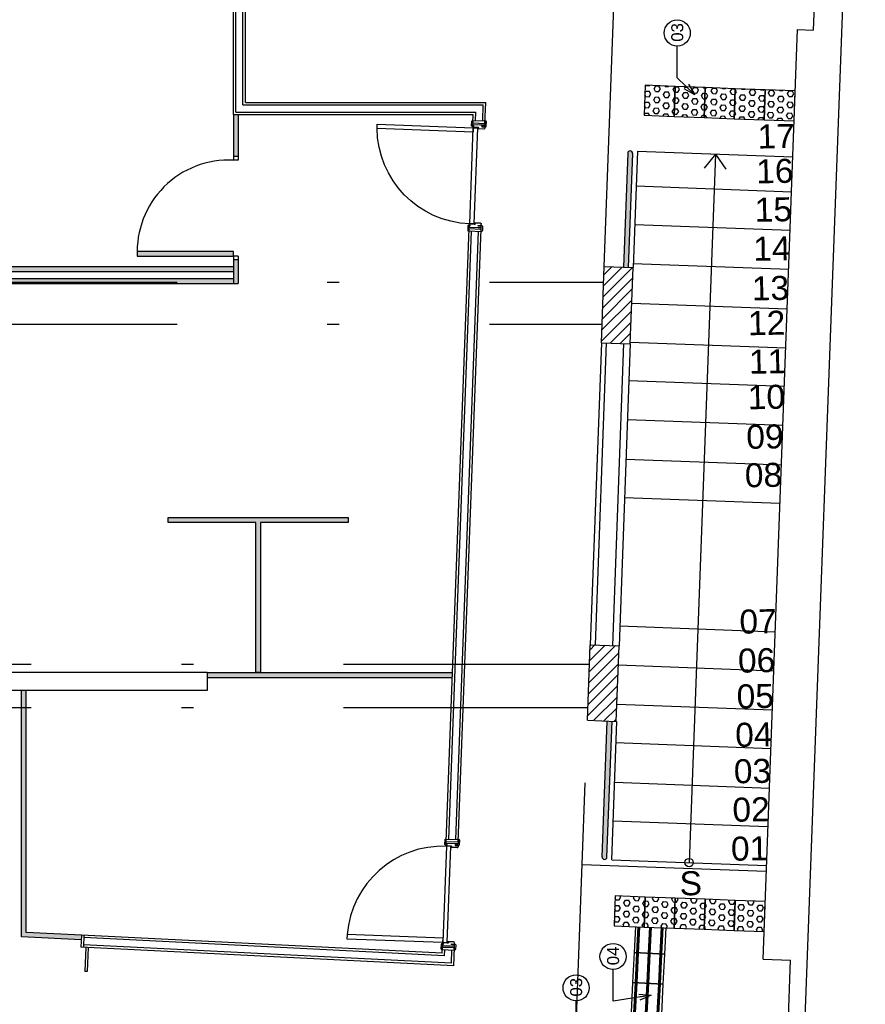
# Model space of a CAD drawing. Header units: inches. Extents: x 276 to 434, y 139 to 224.
# Tile 30 of 48: x 390.42 to 397.46, y 150.74 to 158.94. Entities that reach past the tile are written whole.
import ezdxf

# ---------------------------------------------------------------- set-up
doc = ezdxf.new("R2010")
doc.units = ezdxf.units.IN
doc.header["$MEASUREMENT"] = 0
doc.linetypes.add('DASHDOT2', pattern=[0.5, 0.25, -0.125, 0, -0.125])
doc.linetypes.add('DASHED2', pattern=[0.375, 0.25, -0.125])
for name, color, linetype in [('TJ-ACESSIBILIDADE', 1, 'Continuous'), ('TJ-CONSTRUIR', 12, 'Continuous'), ('TJ-DIVISORIA', 96, 'Continuous'), ('TJ-DIVISORIA BAIXA', 202, 'Continuous'), ('TJ-DRYWALL', 132, 'Continuous'), ('TJ-ESQUADRIA2', 2, 'Continuous'), ('TJ-ESQUADRIAS', 2, 'Continuous'), ('TJ-GUARDA CORPO', 2, 'Continuous'), ('TJ-PAREDE', 5, 'Continuous'), ('TJ-PAREDECORTE', 5, 'Continuous'), ('TJ-PILARES', 6, 'Continuous'), ('TJ-PISO', 1, 'Continuous'), ('TJ-PISO TATIL INT.', 1, 'Continuous'), ('TJ-PROJECAO-VIGA', 9, 'DASHDOT2'), ('TJ-TEXTO01', 1, 'Continuous'), ('TJ-TEXTO01 1PARA100', 1, 'Continuous'), ('TJ-VIDRO', 140, 'Continuous')]:
    doc.layers.add(name, color=color, linetype=linetype)
doc.styles.add('Arial Narrow', font='txt', dxfattribs={"height": 0.25})
doc.styles.add('AVANT', font='txt')
doc.styles.get("Standard").update_dxf_attribs({"font": 'arial.ttf'})
doc.dimstyles.new('1_25', dxfattribs={"dimscale": 0, "dimtxt": 0.05, "dimasz": 0.025, "dimexe": 0.1, "dimexo": 0.15, "dimgap": 0.025, "dimtad": 1, "dimlfac": 0.5, "dimzin": 4, "dimdsep": 46, "dimtxsty": 'AVANT', "dimblk": 'OBLIQUE', "dimcen": 0.09, "dimse1": 1, "dimse2": 1, "dimclrd": 256, "dimclre": 256, "dimclrt": 256, "dimaunit": 1, "dimadec": 0, "dimazin": 0, "dimtfac": 1, "dimtmove": 2, "dimatfit": 3, "dimldrblk": 'OPEN30', "dimfxl": 1, "dimtolj": 1, "dimtzin": 0, "dimlwd": -1, "dimarcsym": 0})

# ---------------------------------------------------------------- blocks, each defined once
blk = doc.blocks.new('PORTA 80 GRADE 10')
at = {"layer": 'TJ-ESQUADRIAS', "linetype": 'Continuous', "ltscale": 30}
h = blk.add_hatch(dxfattribs=at)
h.set_pattern_fill('ANSI32', color=252, scale=0.002, style=0)
h.set_pattern_definition([(45.00000000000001, (-24.98779596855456, 74.9285567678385), (-0.0005303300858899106, 0.0005303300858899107), []), (45.00000000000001, (-24.98744241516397, 74.9285567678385), (-0.0005303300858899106, 0.0005303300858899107), [])])
h.paths.add_polyline_path([(-0.8394055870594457, -0.05630375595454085), (-0.8394055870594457, -0.05413239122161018), (-0.8389228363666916, -0.05413239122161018, 1.192512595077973), (-0.838928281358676, -0.05350393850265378), (-0.8394055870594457, -0.05350393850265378), (-0.8394055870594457, -0.05206694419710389), (-0.8389124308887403, -0.05206694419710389, 0.04164505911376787), (-0.8388595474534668, -0.05207135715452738, 2.988457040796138e-06), (-0.838859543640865, -0.05207135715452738, 1), (-0.838859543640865, -0.05143311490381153, 0.0459883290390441), (-0.8389178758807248, -0.0514384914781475), (-0.8410517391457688, -0.0514384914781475, 1.142539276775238), (-0.841135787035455, -0.05206742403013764, 0.01368850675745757), (-0.8411182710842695, -0.05206694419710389), (-0.8406322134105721, -0.05206694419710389), (-0.8406322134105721, -0.05350393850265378), (-0.841010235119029, -0.05350393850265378, 1.124803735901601), (-0.841109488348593, -0.05413239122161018), (-0.8406322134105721, -0.05413239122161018), (-0.8406322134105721, -0.05630375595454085), (-0.8421248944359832, -0.05630375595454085), (-0.8421248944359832, -0.05925272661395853, -0.1839592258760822), (-0.8350614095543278, -0.06038938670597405, -0.1157711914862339), (-0.8364864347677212, -0.06065519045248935), (-0.8382699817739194, -0.06065519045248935, 1), (-0.8382699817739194, -0.06135444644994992), (-0.8365187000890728, -0.06135444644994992, 0.3832020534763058), (-0.8325132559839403, -0.05807696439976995), (-0.8325132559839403, -0.05630375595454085)])
h.paths.add_polyline_path([(-0.8411248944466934, -0.05730375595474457), (-0.8411248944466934, -0.0580926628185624, -0.1597273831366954), (-0.8344093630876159, -0.05961273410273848, 0.1654092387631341), (-0.833513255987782, -0.05799448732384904), (-0.833513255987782, -0.05730375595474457)], flags=16)
h = blk.add_hatch(dxfattribs=at)
h.set_pattern_fill('ANSI32', color=252, scale=0.002, style=0)
h.set_pattern_definition([(135, (24.10779596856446, 74.9285567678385), (0.0005303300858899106, 0.0005303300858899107), []), (135, (24.10744241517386, 74.9285567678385), (0.0005303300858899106, 0.0005303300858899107), [])])
h.paths.add_polyline_path([(-0.04059441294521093, -0.05630375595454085), (-0.04059441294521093, -0.05413239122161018), (-0.04107716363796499, -0.05413239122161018, -1.192512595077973), (-0.04107171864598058, -0.05350393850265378), (-0.04059441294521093, -0.05350393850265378), (-0.04059441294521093, -0.05206694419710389), (-0.04108756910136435, -0.05206694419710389, -0.04164505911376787), (-0.04114045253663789, -0.05207135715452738, -2.988457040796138e-06), (-0.04114045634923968, -0.05207135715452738, -1), (-0.04114045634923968, -0.05143311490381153, -0.0459883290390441), (-0.04108212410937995, -0.0514384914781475), (-0.03894826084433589, -0.0514384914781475, -1.142539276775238), (-0.0388642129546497, -0.05206742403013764, -0.01368850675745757), (-0.0388817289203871, -0.05206694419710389), (-0.03936778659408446, -0.05206694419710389), (-0.03936778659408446, -0.05350393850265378), (-0.03898976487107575, -0.05350393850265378, -1.124803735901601), (-0.03889051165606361, -0.05413239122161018), (-0.03936778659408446, -0.05413239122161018), (-0.03936778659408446, -0.05630375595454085), (-0.03787510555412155, -0.05630375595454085), (-0.03787510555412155, -0.05925272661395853, 0.1839592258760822), (-0.04493859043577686, -0.06038938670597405, 0.1157711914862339), (-0.04351356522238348, -0.06065519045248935), (-0.04173001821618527, -0.06065519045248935, -1), (-0.04173001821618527, -0.06135444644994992), (-0.04348129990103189, -0.06135444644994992, -0.3832020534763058), (-0.04748674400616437, -0.05807696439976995), (-0.04748674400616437, -0.05630375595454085)])
h.paths.add_polyline_path([(-0.03887510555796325, -0.05730375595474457), (-0.03887510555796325, -0.0580926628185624, 0.1597273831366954), (-0.04559063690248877, -0.05961273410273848, -0.1654092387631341), (-0.04648674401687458, -0.05799448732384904), (-0.04648674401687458, -0.05730375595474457)], flags=16)
at = {"layer": 'TJ-ESQUADRIAS', "color": 2}
for p, q in [((-0.8674999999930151, -2.545463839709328e-13), (-0.8585000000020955, -2.545463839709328e-13)), ((-0.01249999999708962, -2.545463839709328e-13), (-0.02150000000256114, -2.545463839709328e-13))]:
    blk.add_line(p, q, dxfattribs=at)
at = {"layer": 'TJ-ESQUADRIAS'}
for p, q in [((-0.8674999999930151, -0.0260023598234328), (-0.8674999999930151, -2.545463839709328e-13)), ((-0.8674999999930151, -0.09999999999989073), (-0.8674999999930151, -0.0260023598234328)), ((-0.8585000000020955, -2.545463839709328e-13), (-0.8585000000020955, -0.02600000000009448)), ((-0.8585000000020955, -0.02600000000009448), (-0.8505000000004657, -0.02600000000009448)), ((-0.8505000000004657, -2.545463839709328e-13), (-0.8404999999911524, -2.545463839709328e-13)), ((-0.8505000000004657, -0.02600000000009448), (-0.8505000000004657, -2.545463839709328e-13)), ((-0.8414999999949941, -0.0560000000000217), (-0.8424999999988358, -0.0560000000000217)), ((-0.8424999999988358, -0.0560000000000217), (-0.8424999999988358, -0.0920000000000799)), ((-0.8414999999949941, -0.05100000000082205), (-0.8414999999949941, -0.0560000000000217)), ((-0.8384999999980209, -0.05100000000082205), (-0.8414999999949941, -0.05100000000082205)), ((-0.8384999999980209, -0.0560000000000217), (-0.8384999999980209, -0.05100000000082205)), ((-0.8346213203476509, -0.0560000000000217), (-0.8384999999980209, -0.0560000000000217)), ((-0.8325000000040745, -0.05387867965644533), (-0.8346213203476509, -0.0560000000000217)), ((-0.8325000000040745, -0.008000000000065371), (-0.8325000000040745, -0.05387867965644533)), ((-0.04750000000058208, -0.008000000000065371), (-0.04750000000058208, -0.05387867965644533)), ((-0.04750000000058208, -0.05387867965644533), (-0.0453786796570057, -0.0560000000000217)), ((-0.0453786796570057, -0.0560000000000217), (-0.04149999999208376, -0.0560000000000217)), ((-0.04149999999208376, -0.05100000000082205), (-0.03849999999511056, -0.05100000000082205)), ((-0.04149999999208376, -0.0560000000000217), (-0.04149999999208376, -0.05100000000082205)), ((-0.02950000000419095, -2.545463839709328e-13), (-0.03949999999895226, -2.545463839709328e-13)), ((-0.03849999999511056, -0.05100000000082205), (-0.03849999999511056, -0.0560000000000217)), ((-0.03849999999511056, -0.0560000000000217), (-0.03749999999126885, -0.0560000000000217)), ((-0.03749999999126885, -0.0560000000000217), (-0.03749999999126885, -0.0920000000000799)), ((-0.02950000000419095, -0.02600000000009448), (-0.02950000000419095, -2.545463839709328e-13)), ((-0.02150000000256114, -0.02600000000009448), (-0.02950000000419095, -0.02600000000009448)), ((-0.02150000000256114, -2.545463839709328e-13), (-0.02150000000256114, -0.02600000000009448)), ((-0.01249999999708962, -0.0360023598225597), (-0.01249999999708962, -2.545463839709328e-13)), ((-0.01249999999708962, -0.09999999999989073), (-0.01249999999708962, -0.0360023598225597)), ((-0.8585000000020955, -0.09999999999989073), (-0.8674999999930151, -0.09999999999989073)), ((-0.8585000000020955, -0.09400000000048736), (-0.8585000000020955, -0.09999999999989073)), ((-0.8505000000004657, -0.09400000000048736), (-0.8585000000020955, -0.09400000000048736)), ((-0.8505000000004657, -0.09999999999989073), (-0.8505000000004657, -0.09400000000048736)), ((-0.02950000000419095, -0.09400000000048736), (-0.02150000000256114, -0.09400000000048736)), ((-0.02950000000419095, -0.09999999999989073), (-0.02950000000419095, -0.09400000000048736)), ((-0.02150000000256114, -0.09400000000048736), (-0.02150000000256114, -0.09999999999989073)), ((-0.02150000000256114, -0.09999999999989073), (-0.01249999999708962, -0.09999999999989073))]:
    blk.add_line(p, q, dxfattribs=at)
for points in [[(-0.8579999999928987, -0.0210009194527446), (-0.8549999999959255, -0.02400091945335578), (-0.8505000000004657, -0.02400091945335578), (-0.8505000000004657, 0.003000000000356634, 0.414213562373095), (-0.8585000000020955, 0.01100000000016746), (-0.8925000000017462, 0.01100000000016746, 0.414213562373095), (-0.900500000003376, 0.003000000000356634), (-0.900500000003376, 1.564443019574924e-12), (-0.8579999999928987, 1.564443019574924e-12)], [(-0.02199999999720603, -0.0210009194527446), (-0.02499999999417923, -0.02400091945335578), (-0.02950000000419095, -0.02400091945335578), (-0.02950000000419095, 0.003000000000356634, -0.414213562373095), (-0.02150000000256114, 0.01100000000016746), (0.01249999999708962, 0.01100000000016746, -0.414213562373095), (0.02049999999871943, 0.003000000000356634), (0.02049999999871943, 1.564443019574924e-12), (-0.02199999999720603, 1.564443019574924e-12)], [(-0.8950000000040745, -0.09999999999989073), (-0.8929999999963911, -0.1019999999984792), (-0.8929999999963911, -0.1029999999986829), (-0.8579999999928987, -0.1029999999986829), (-0.8579999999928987, -0.09799999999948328), (-0.8549999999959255, -0.0949999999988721), (-0.8505000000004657, -0.0949999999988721), (-0.8505000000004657, -0.1029999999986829, -0.414213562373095), (-0.8585000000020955, -0.1109999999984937), (-0.8925000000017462, -0.1109999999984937, -0.414213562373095), (-0.900500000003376, -0.1029999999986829), (-0.900500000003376, -0.09999999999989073)], [(0.01499999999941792, -0.09999999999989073), (0.01300000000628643, -0.1019999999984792), (0.01300000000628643, -0.1029999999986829), (-0.02199999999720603, -0.1029999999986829), (-0.02199999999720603, -0.09799999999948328), (-0.02499999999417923, -0.0949999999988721), (-0.02950000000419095, -0.0949999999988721), (-0.02950000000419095, -0.1029999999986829, 0.414213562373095), (-0.02150000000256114, -0.1109999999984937), (0.01249999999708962, -0.1109999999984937, 0.414213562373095), (0.02049999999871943, -0.1029999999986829), (0.02049999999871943, -0.09999999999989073)]]:
    blk.add_lwpolyline(points, format="xyb", close=True, dxfattribs=at)
at = {"layer": 'TJ-ESQUADRIAS', "color": 252, "linetype": 'Continuous'}
for points in [[(-0.833513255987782, -0.05799448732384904, -0.1654092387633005), (-0.8344093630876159, -0.05961273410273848, 0.1597273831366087), (-0.8411248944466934, -0.0580926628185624), (-0.8411248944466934, -0.05730375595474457), (-0.833513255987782, -0.05730375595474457)], [(-0.04648674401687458, -0.05799448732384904, 0.1654092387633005), (-0.04559063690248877, -0.05961273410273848, -0.1597273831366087), (-0.03887510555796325, -0.0580926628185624), (-0.03887510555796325, -0.05730375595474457), (-0.04648674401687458, -0.05730375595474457)]]:
    blk.add_lwpolyline(points, format="xyb", close=True, dxfattribs=at)
at = {"layer": 'TJ-ESQUADRIAS'}
blk.add_lwpolyline([(-0.04050000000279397, -0.09647729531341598), (-0.04050000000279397, -0.0614772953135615), (-0.8404999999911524, -0.0614772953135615), (-0.8404999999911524, -0.09647729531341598), (-0.04050000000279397, -0.09647729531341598)], dxfattribs=at)
at = {"layer": 'TJ-ESQUADRIAS', "color": 1, "linetype": 'DASHED2', "ltscale": 5}
blk.add_lwpolyline([(-0.07550000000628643, -0.8964772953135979), (-0.04050000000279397, -0.8964772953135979), (-0.04050000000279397, -0.09647729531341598), (-0.07550000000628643, -0.09647729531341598), (-0.07550000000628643, -0.8964772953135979)], dxfattribs=at)
at = {"layer": 'TJ-ESQUADRIAS'}
for centre, start, end in [((-0.8404999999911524, -0.008000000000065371), 0, 90), ((-0.03949999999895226, -0.008000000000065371), 90, 180), ((-0.8505000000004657, -0.0920000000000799), 270, 0), ((-0.02950000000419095, -0.0920000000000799), 180, 270)]:
    blk.add_arc(centre, 0.008, start, end, dxfattribs=at)
at = {"layer": 'TJ-ESQUADRIAS', "color": 1, "linetype": 'DASHED2', "ltscale": 5}
blk.add_arc((-0.03969934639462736, -0.09647729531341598), 0.8008006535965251, 179.9999999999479, 267.4376766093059, dxfattribs=at)
at = {"layer": 'TJ-PAREDECORTE', "linetype": 'Continuous'}
for p, q in [((-0.8799999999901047, -0.09999999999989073), (-0.8799999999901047, -2.545463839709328e-13)), ((0, -0.09999999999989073), (0, -2.545463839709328e-13))]:
    blk.add_line(p, q, dxfattribs=at)
blk = doc.blocks.new('tatil-alerta-emborrachado')
at = {"layer": 'TJ-ACESSIBILIDADE', "ltscale": 0.5}
h = blk.add_hatch(dxfattribs=at)
h.set_pattern_fill('HEX', color=146, scale=0.01, angle=90.0000000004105, style=0)
h.set_pattern_definition([(90, (0.3000000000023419, -0.2999999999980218), (-0.0549926, -3.939906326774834e-13), [0.03175, -0.0635]), (210.0000000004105, (0.3000000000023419, -0.2999999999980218), (0.02749630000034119, -0.04762498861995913), [0.03174999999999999, -0.06349999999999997]), (150.0000000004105, (0.3000000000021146, -0.2682499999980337), (-0.0274962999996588, -0.04762498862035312), [0.03175, -0.0635])])
h.paths.add_polyline_path([(0, -2.273736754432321e-13), (2.160049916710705e-12, -0.3000000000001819), (0.3000000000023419, -0.2999999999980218), (0.3000000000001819, 1.932676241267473e-12)])
at = {"layer": 'TJ-ACESSIBILIDADE', "color": 146, "ltscale": 0.5}
blk.add_lwpolyline([(0.3000000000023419, -0.2999999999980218), (0.3000000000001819, 1.932676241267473e-12), (0, -2.273736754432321e-13), (2.160049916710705e-12, -0.3000000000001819)], close=True, dxfattribs=at)
blk = doc.blocks.new('piso-dir-emborrachado')
at = {"layer": 'TJ-PISO TATIL INT.', "color": 32, "ltscale": 0.5}
blk.add_lwpolyline([(-5.684341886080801e-14, 0), (0.2999999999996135, 1.932676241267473e-12), (0.2999999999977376, 0.3000000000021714), (-1.932676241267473e-12, 0.3000000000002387)], close=True, dxfattribs=at)
for points in [[(0.02499999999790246, 0.3000000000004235), (0.0249999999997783, 1.847688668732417e-13)], [(0.03349999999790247, 0.3000000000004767), (0.0334999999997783, 2.378930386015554e-13)], [(0.04199999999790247, 0.3000000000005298), (0.0419999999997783, 2.910449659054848e-13)], [(0.1414999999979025, 0.300000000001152), (0.1414999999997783, 9.132139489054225e-13)], [(0.1499999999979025, 0.3000000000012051), (0.1499999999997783, 9.663381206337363e-13)], [(0.1584999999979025, 0.3000000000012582), (0.1584999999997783, 1.01946229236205e-12)], [(0.2579999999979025, 0.3000000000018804), (0.2579999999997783, 1.641631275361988e-12)], [(0.2664999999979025, 0.3000000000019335), (0.2664999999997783, 1.694755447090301e-12)], [(0.2749999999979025, 0.3000000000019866), (0.2749999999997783, 1.747879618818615e-12)]]:
    blk.add_lwpolyline(points, dxfattribs=at)
blk = doc.blocks.new('_OBLIQUE')
at = {"color": 0, "linetype": 'ByBlock'}
blk.add_line((-0.5, -0.5), (0.5, 0.5), dxfattribs=at)

msp = doc.modelspace()

# ---------------------------------------------------------------- hatches: boundary and pattern name
at = {"layer": 'TJ-CONSTRUIR'}
h = msp.add_hatch(color=256, dxfattribs=at)
h.dxf.hatch_style = 1
h.paths.add_polyline_path([(395.5236904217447, 157.8253366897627, 0.4142135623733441), (395.5044471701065, 157.8460658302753, 0.4142135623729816), (395.4837180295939, 157.8268225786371), (395.4484204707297, 156.8772711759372), (395.4883928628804, 156.8757852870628)])
h = msp.add_hatch(color=256, dxfattribs=at)
h.dxf.hatch_style = 1
h.paths.add_polyline_path([(395.3529867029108, 153.0982079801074), (395.31301431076, 153.0996938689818), (395.2709713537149, 151.9686822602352, 0.4142135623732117), (395.2902146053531, 151.9479531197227, 0.4142135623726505), (395.3109437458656, 151.9671963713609)])
at = {"layer": 'TJ-DIVISORIA'}
h = msp.add_hatch(color=256, dxfattribs=at)
h.dxf.hatch_style = 1
h.paths.add_polyline_path([(392.2000165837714, 157.0087550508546), (391.4000165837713, 157.0087550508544), (391.4000165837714, 156.9687550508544), (392.2000165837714, 156.9687550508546)])
h.paths.add_polyline_path([(392.2400165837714, 158.1487550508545), (392.2000165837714, 158.1487550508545), (392.2000165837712, 157.7987550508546), (392.2400165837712, 157.7987550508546)])
h.paths.add_polyline_path([(392.2400165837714, 156.9387550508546), (392.2000165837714, 156.9387550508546), (392.2000165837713, 156.7432142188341), (392.2400165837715, 156.7432142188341)])
h.paths.add_polyline_path([(392.2000165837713, 156.8832142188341), (389.2318316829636, 156.8832142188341), (389.2318316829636, 156.843214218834), (392.2000165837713, 156.843214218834)])
h.paths.add_polyline_path([(392.2000165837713, 156.783214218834), (389.2318316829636, 156.783214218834), (389.2318316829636, 156.7432142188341), (392.2000165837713, 156.7432142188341)])
h.paths.add_polyline_path([(389.0118316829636, 156.8832142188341), (388.0293137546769, 156.8832142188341), (388.0291225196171, 156.843214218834), (389.0118316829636, 156.843214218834)])
h.paths.add_polyline_path([(389.0118316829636, 156.783214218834), (388.0288356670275, 156.783214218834), (388.0286444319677, 156.7432142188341), (389.0118316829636, 156.7432142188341)])
h = msp.add_hatch(color=256, dxfattribs=at)
h.dxf.hatch_style = 1
h.paths.add_polyline_path([(388.982768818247, 153.5032142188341), (388.0172885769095, 153.5031775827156), (388.0172900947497, 153.4631775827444), (388.9825775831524, 153.4632142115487)])
h.paths.add_polyline_path([(388.9818604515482, 153.3132141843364), (388.0172957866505, 153.3131775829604), (388.0172973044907, 153.2731775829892), (388.9816692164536, 153.273214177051)])
h.paths.add_polyline_path([(394.0252894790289, 153.5032142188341), (392.4272885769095, 153.5032142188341), (392.4272885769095, 153.5031775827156), (392.3872885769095, 153.5031775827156), (391.9827688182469, 153.5032142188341), (391.9827688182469, 153.4632142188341), (394.0238025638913, 153.4632142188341)])
h = msp.add_hatch(color=256, dxfattribs=at)
h.dxf.hatch_style = 1
h.paths.add_polyline_path([(390.9347428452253, 151.3180074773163), (390.4747466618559, 151.341047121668), (390.4747466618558, 153.3532142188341), (390.4347466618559, 153.3532142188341), (390.4347466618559, 151.3030004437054), (390.9332568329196, 151.2780317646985)])
at = {"layer": 'TJ-DIVISORIA BAIXA'}
h = msp.add_hatch(color=256, dxfattribs=at)
h.dxf.hatch_style = 1
h.paths.add_polyline_path([(391.6572885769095, 154.7932142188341), (393.1572885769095, 154.7932142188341), (393.1572885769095, 154.7532142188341), (392.4272885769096, 154.7532142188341), (392.4272885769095, 153.5031775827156), (392.3872885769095, 153.5031775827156), (392.3872885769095, 154.7532142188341), (391.6572885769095, 154.7532142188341)])
at = {"layer": 'TJ-PILARES'}
h = msp.add_hatch(dxfattribs=at)
h.set_pattern_fill('ANSI31', color=8, scale=0.5)
h.set_pattern_definition([(45, (0, 0), (-0.04419417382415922, 0.04419417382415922), [])])
h.paths.add_polyline_path([(393.4551750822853, 147.1102269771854), (393.2604030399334, 147.1199824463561), (393.2353265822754, 146.44539229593), (393.4301919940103, 146.4381485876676), (393.4415239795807, 146.7429941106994)])
h.paths.add_polyline_path([(389.6444968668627, 150.4382142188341), (389.6294300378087, 150.4379240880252), (389.6294300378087, 150.4360344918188), (389.5313011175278, 150.4360344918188), (389.0046154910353, 150.4258924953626), (389.0088510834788, 150.2059332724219), (389.648732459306, 150.2182549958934)])
h.paths.add_polyline_path([(393.8459042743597, 150.0093289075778), (393.1817368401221, 150.0425947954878), (393.1702313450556, 149.8128827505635), (393.8343987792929, 149.7796168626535)])
h.paths.add_polyline_path([(389.7055279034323, 147.2688017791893), (389.0656465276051, 147.2564800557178), (389.0712298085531, 146.966533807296), (389.7111111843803, 146.9788555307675)])
h.paths.add_polyline_path([(389.6127760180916, 153.5032142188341), (388.982768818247, 153.5032142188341), (388.9816692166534, 153.2732142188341), (389.6116764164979, 153.2732142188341)])
h.paths.add_polyline_path([(389.4100165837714, 162.9787552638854), (389.0000165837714, 162.9792852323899), (389.0000165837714, 162.7242850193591), (389.4100165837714, 162.7237550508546)])
h.paths.add_polyline_path([(394.4350165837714, 162.9887550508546), (393.8000165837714, 162.9887550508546), (393.8000165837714, 162.7737550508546), (394.4350165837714, 162.7737550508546)])
h.paths.add_polyline_path([(394.4068316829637, 159.8637550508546), (393.7718316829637, 159.8637550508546), (393.7718316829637, 159.6487550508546), (394.4068316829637, 159.6487550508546)])
h.paths.add_polyline_path([(389.6718316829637, 159.8637550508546), (389.0118316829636, 159.8637550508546), (389.0118316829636, 159.6487550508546), (389.6718316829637, 159.6487550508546)])
h.paths.add_polyline_path([(389.2318316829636, 156.8832142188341), (389.0118316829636, 156.8832142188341), (389.0118316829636, 156.2632142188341), (389.2318316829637, 156.2632142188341)])
h.paths.add_polyline_path([(395.5283790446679, 156.874298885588), (395.2885446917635, 156.8832142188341), (395.2649562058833, 156.248652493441), (395.5047905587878, 156.2397371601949)])
h.paths.add_polyline_path([(395.4113652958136, 153.7264730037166), (395.1715309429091, 153.7353883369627), (395.1481281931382, 153.1058231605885), (395.3879625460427, 153.0969078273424)])
h.paths.add_polyline_path([(392.0146470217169, 173.4458294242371), (391.8146471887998, 173.4460879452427), (391.8138199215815, 172.8060884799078), (392.0138132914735, 172.8008299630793)])
h.paths.add_polyline_path([(394.7646124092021, 173.4172747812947), (394.5146126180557, 173.4175979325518), (394.5137594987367, 172.7575984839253), (394.7637592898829, 172.757275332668)])
h.paths.add_polyline_path([(394.5123365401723, 167.7885961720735), (394.2573367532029, 167.7889257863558), (394.2565159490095, 167.1539263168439), (394.5215028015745, 167.1435837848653)])
h.paths.add_polyline_path([(392.0272533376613, 167.7258342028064), (391.7922470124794, 167.7210927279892), (391.7914197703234, 167.0811126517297), (392.0264195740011, 167.080808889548)])
h.paths.add_polyline_path([(389.1515964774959, 167.2195250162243), (388.8715967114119, 167.2198869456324), (388.8710473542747, 166.7948873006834), (389.1510471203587, 166.7945253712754)])
h.paths.add_polyline_path([(389.1596442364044, 173.4455198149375), (388.8796444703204, 173.4458817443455), (388.8788223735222, 172.8098822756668), (389.1588221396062, 172.8095203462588)])

# ---------------------------------------------------------------- linework, layer by layer
at = {"layer": 'TJ-DIVISORIA'}
for p, q in [((392.2000165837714, 158.1487550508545), (392.2000165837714, 157.7687550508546)), ((392.2400165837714, 158.1487550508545), (392.2400165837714, 157.7687550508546)), ((392.2400165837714, 157.7987550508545), (392.2000165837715, 157.7987550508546)), ((392.2400165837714, 157.7687550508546), (392.2000165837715, 157.7687550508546)), ((392.2400165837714, 156.9687550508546), (392.2000165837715, 156.9687550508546)), ((392.2000165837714, 156.9687550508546), (392.2000165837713, 156.7432142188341)), ((392.2400165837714, 156.9687550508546), (392.2400165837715, 156.7432142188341)), ((389.2318316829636, 156.8832142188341), (392.2000165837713, 156.8832142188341)), ((392.2400165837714, 156.9387550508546), (392.2000165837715, 156.9387550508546)), ((389.2318316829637, 156.843214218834), (392.2000165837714, 156.843214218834)), ((389.2318316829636, 156.783214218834), (392.2000165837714, 156.783214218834)), ((389.2318316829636, 156.7432142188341), (392.2400165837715, 156.7432142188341)), ((391.9827688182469, 153.5032142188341), (394.0252894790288, 153.5032142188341)), ((391.9827688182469, 153.4632142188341), (394.0238025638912, 153.4632142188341)), ((390.4347466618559, 151.3030004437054), (390.4347466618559, 153.3532142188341)), ((390.4747466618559, 151.341047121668), (390.4747466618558, 153.3532142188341)), ((390.9332568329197, 151.2780317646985), (390.4347466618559, 151.3030004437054)), ((390.9347428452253, 151.3180074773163), (390.4747466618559, 151.341047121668))]:
    msp.add_line(p, q, dxfattribs=at)
msp.add_lwpolyline([(392.2000165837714, 157.0087550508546), (391.4000165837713, 157.0087550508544), (391.4000165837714, 156.9687550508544), (392.2000165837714, 156.9687550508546)], close=True, dxfattribs=at)
msp.add_arc((392.162187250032, 157.0065843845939), 0.7631088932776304, 87.15853149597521, 182.8414685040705, dxfattribs=at)
at = {"layer": 'TJ-DIVISORIA BAIXA'}
msp.add_lwpolyline([(391.6572885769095, 154.7932142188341), (393.1572885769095, 154.7932142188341), (393.1572885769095, 154.7532142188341), (392.4272885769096, 154.7532142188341), (392.4272885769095, 153.5031775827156), (392.3872885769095, 153.5031775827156), (392.3872885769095, 154.7532142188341), (391.6572885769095, 154.7532142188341), (391.6572885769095, 154.7932142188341)], dxfattribs=at)
at = {"layer": 'TJ-DRYWALL'}
for p, q in [((392.2000165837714, 158.1487550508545), (392.2000165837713, 161.2811135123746)), ((392.2200165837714, 158.1687550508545), (392.2200165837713, 161.2611135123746)), ((392.2800165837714, 158.2287550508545), (392.2800165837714, 161.2611135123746)), ((392.3000165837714, 158.2487550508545), (392.3000165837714, 161.2811135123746)), ((392.2800165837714, 158.2287550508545), (394.2810066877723, 158.2287550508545)), ((392.3000165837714, 158.2487550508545), (394.3017639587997, 158.2487550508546)), ((394.2760637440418, 158.0957832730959), (394.2810066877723, 158.2287550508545)), ((394.2953075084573, 158.0750679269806), (394.3017639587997, 158.2487550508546)), ((392.2000165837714, 158.1487550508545), (394.1979776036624, 158.1487550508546)), ((392.2200165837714, 158.1687550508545), (394.2187348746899, 158.1687550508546)), ((394.1953765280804, 158.0787826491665), (394.1979776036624, 158.1487550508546)), ((394.2161051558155, 158.0980121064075), (394.2187348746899, 158.1687550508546)), ((394.1953765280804, 158.0987826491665), (394.2956787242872, 158.0950541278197)), ((394.1953765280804, 158.0787826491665), (394.2953075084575, 158.0750679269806)), ((393.9730136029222, 152.0969234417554), (394.1626869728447, 157.19939002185)), ((393.9937427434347, 152.1161666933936), (394.1819307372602, 157.1786746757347)), ((394.0537013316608, 152.1139378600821), (394.2418893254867, 157.1764458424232)), ((394.072944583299, 152.0932087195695), (394.2626179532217, 157.1956752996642)), ((394.1619445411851, 157.1794176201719), (394.2629891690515, 157.1756615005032)), ((394.1626869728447, 157.19939002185), (394.2626179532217, 157.1956752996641)), ((393.9730136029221, 152.0969234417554), (394.072944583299, 152.0932087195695)), ((393.9737565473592, 152.1169096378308), (394.0736875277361, 152.1131949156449)), ((390.9347428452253, 151.3180074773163), (390.931027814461, 151.2180681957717)), ((393.9384665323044, 151.1675611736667), (390.9347428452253, 151.3180074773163)), ((390.9547194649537, 151.3170069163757), (390.9510044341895, 151.2170676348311)), ((394.0154009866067, 151.0836075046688), (390.9517474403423, 151.23705549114)), ((393.9577001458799, 151.1465727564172), (390.9539764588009, 151.2970190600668)), ((394.0346346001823, 151.0626190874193), (390.9310278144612, 151.2180681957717)), ((393.9384665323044, 151.1675611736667), (393.9403240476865, 151.217530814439)), ((393.9395811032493, 151.1975446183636), (394.0395120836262, 151.1938298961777)), ((393.9403240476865, 151.217530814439), (394.0402550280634, 151.2138160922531)), ((393.95770014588, 151.1465727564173), (393.9595672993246, 151.1968016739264)), ((394.0154009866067, 151.0836075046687), (394.0195258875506, 151.1945728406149)), ((394.0346346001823, 151.0626190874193), (394.0402550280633, 151.2138160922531))]:
    msp.add_line(p, q, dxfattribs=at)
at = {"layer": 'TJ-ESQUADRIA2'}
for p, q in [((395.2649562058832, 156.248652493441), (395.1715309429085, 153.7353883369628)), ((395.3049285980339, 156.2471666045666), (395.2115033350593, 153.7339024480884))]:
    msp.add_line(p, q, dxfattribs=at)
at = {"layer": 'TJ-GUARDA CORPO'}
for p, q in [((395.4837180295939, 157.8268225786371), (395.4484204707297, 156.8772711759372)), ((395.5236904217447, 157.8253366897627), (395.4883928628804, 156.8757852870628)), ((395.5044471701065, 157.8460658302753), (395.5044471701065, 157.8460658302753)), ((395.2709713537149, 151.9686822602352), (395.31301431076, 153.0996938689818)), ((395.3109437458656, 151.9671963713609), (395.3529867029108, 153.0982079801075)), ((395.2902146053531, 151.9479531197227), (395.2902146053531, 151.9479531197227))]:
    msp.add_line(p, q, dxfattribs=at)
for centre, start, end in [((395.5037042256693, 157.8260796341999), 87.8711311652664, 177.8711311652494), ((395.5037042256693, 157.8260796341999), 357.8711311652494, 87.87113116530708), ((395.2909575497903, 151.967939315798), 177.8711311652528, 267.8711311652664), ((395.2909575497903, 151.967939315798), 267.8711311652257, 357.8711311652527)]:
    msp.add_arc(centre, 0.02, start, end, dxfattribs=at)
at = {"layer": 'TJ-PAREDE'}
for p, q in [((396.7033576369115, 143.6635830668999), (397.4618900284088, 164.0691159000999)), ((397.0570218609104, 159.6083302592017), (397.0288892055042, 158.8515243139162)), ((396.6102854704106, 151.1177364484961), (396.8979535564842, 158.8563915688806)), ((396.8979535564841, 158.8563915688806), (397.0288892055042, 158.8515243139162)), ((395.2649562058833, 156.248652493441), (395.2885446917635, 156.8832142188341)), ((395.2885446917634, 156.8832142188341), (395.5283790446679, 156.874298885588)), ((395.5047905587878, 156.2397371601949), (395.5283790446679, 156.874298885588)), ((395.2649562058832, 156.248652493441), (395.5047905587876, 156.2397371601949)), ((395.1481281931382, 153.1058231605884), (395.1715309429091, 153.7353883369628)), ((395.1715309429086, 153.7353883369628), (395.411365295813, 153.7264730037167)), ((395.3879625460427, 153.0969078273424), (395.4113652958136, 153.7264730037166)), ((391.9827688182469, 153.5032142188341), (388.982768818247, 153.5032142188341)), ((391.9827688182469, 153.5032142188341), (391.9827688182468, 153.3532142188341)), ((391.9827688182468, 153.3532142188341), (389.6120588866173, 153.3532142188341)), ((395.1481281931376, 153.1058231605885), (395.387962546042, 153.0969078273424)), ((396.6102854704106, 151.1177364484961), (396.8401267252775, 151.1091925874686)), ((396.7917641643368, 149.8081752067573), (396.8401267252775, 151.1091925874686))]:
    msp.add_line(p, q, dxfattribs=at)
at = {"layer": 'TJ-PISO'}
for p, q in [((395.5644057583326, 157.8438369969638), (395.5283652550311, 156.8742993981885)), ((395.5644057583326, 157.8438369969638), (396.8585257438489, 157.7957308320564)), ((395.5536330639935, 157.5540371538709), (396.8477530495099, 157.5059309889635)), ((395.5417459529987, 157.2342580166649), (396.8358659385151, 157.1861518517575)), ((395.5296731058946, 156.9094823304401), (396.823793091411, 156.8613761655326)), ((395.5174145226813, 156.5797100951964), (396.8115345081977, 156.531603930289)), ((395.4498285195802, 156.2417802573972), (395.3564032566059, 153.7285161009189)), ((395.5047905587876, 156.2397371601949), (395.4113652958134, 153.7264730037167)), ((395.5053416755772, 156.2549344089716), (396.7994616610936, 156.2068282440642)), ((395.4934545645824, 155.9351552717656), (396.7875745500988, 155.8870491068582)), ((395.4813817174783, 155.6103795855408), (396.7755017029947, 155.5622734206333)), ((395.469123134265, 155.2806073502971), (396.7632431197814, 155.2325011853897)), ((395.4572360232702, 154.9608282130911), (396.7513560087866, 154.9127220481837)), ((395.4174884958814, 153.8915667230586), (396.7116084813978, 153.8434605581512)), ((395.4054156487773, 153.5667910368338), (396.6995356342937, 153.5186848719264)), ((395.3932685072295, 153.2400167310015), (396.6873884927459, 153.191910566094)), ((395.3501731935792, 151.9457242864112), (395.3929590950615, 153.0967220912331)), ((395.3813813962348, 152.9202375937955), (396.6755013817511, 152.8721314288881)), ((395.3741331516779, 152.590279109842), (396.6632427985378, 152.5423591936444)), ((395.3622460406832, 152.270499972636), (396.651355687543, 152.2225800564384)), ((395.3501731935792, 151.9457242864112), (396.6392828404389, 151.8978043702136))]:
    msp.add_line(p, q, dxfattribs=at)
at = {"layer": 'TJ-PISO TATIL INT.', "color": 32, "ltscale": 0.5}
for points in [[(395.7998726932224, 151.3795324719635), (395.7888788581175, 151.1600359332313), (395.5391918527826, 151.1725419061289), (395.5500244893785, 151.3888200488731)], [(395.5599991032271, 151.1714997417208), (395.570845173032, 151.3880460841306)], [(395.5670735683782, 151.171145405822), (395.5779242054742, 151.3877829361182)], [(395.5741480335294, 151.1707910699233), (395.5850032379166, 151.3875197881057)], [(395.6569608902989, 151.1666432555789), (395.6678695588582, 151.3844394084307)], [(395.6640353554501, 151.1662889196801), (395.6749485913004, 151.3841762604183)], [(395.6711098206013, 151.1659345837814), (395.6820276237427, 151.3839131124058)], [(395.7539226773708, 151.161786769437), (395.7648939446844, 151.3808327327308)], [(395.7609971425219, 151.1614324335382), (395.7719729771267, 151.3805695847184)], [(395.7680716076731, 151.1610780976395), (395.7790520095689, 151.3803064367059)]]:
    msp.add_lwpolyline(points, dxfattribs=at)
at = {"layer": 'TJ-PROJECAO-VIGA', "ltscale": 10}
for p, q in [((395.2885446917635, 156.8832142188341), (395.3922771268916, 159.6737550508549)), ((389.2318316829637, 156.7537550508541), (395.2837323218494, 156.7537550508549)), ((389.2318316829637, 156.403755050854), (395.2707218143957, 156.403755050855)), ((388.0172858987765, 153.5737550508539), (395.1655225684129, 153.5737550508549)), ((388.0172858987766, 153.2137550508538), (395.1521403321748, 153.2137550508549)), ((395.0359132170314, 150.0870906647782), (395.1481281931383, 153.1058231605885)), ((395.1035515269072, 151.9066513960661), (396.6374920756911, 151.8496304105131))]:
    msp.add_line(p, q, dxfattribs=at)
at = {"layer": 'TJ-TEXTO01'}
for q in [(395.9947280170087, 151.9217643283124), (396.1190473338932, 157.7008994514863), (396.2998130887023, 157.6941798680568)]:
    msp.add_line((396.2139709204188, 157.8196907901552), q, dxfattribs=at)
msp.add_circle((395.994728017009, 151.9217643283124), 0.03515381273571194, dxfattribs=at)
at = {"layer": 'TJ-TEXTO01 1PARA100', "color": 174}
for centre in [(395.8958934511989, 158.8274478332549), (395.3614274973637, 151.1401057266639), (395.0540333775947, 150.8792232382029)]:
    msp.add_circle(centre, 0.1087344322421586, dxfattribs=at)
at = {"layer": 'TJ-VIDRO'}
for p, q in [((390.9710002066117, 151.2165823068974), (390.9635414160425, 151.0159308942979)), ((390.9909385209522, 151.2145512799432), (390.9835276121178, 151.0151879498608)), ((390.9835276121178, 151.0151879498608), (390.9635414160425, 151.0159308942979))]:
    msp.add_line(p, q, dxfattribs=at)

# ---------------------------------------------------------------- block references
at = {"layer": 'TJ-ESQUADRIA2', "linetype": 'Continuous', "xscale": -1, "rotation": 267.8711311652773}
msp.add_blockref('PORTA 80 GRADE 10', (394.295493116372, 158.0750610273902), dxfattribs=at)
at = {"layer": 'TJ-ESQUADRIA2', "linetype": 'Continuous', "rotation": 267.8711311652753}
msp.add_blockref('PORTA 80 GRADE 10', (394.0402550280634, 151.2138160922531), dxfattribs=at)
at = {"layer": 'TJ-PISO TATIL INT.'}
for name, p, xscale, yscale, zscale, rotation in [('tatil-alerta-emborrachado', (395.8796469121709, 158.3824984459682), 0.8333333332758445, 0.8333333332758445, 0.8333333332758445, 267.8711311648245), ('tatil-alerta-emborrachado', (396.1294743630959, 158.3732116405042), 0.8333333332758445, 0.8333333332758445, 0.8333333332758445, 267.8711311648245), ('tatil-alerta-emborrachado', (396.3793018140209, 158.3639248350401), 0.8333333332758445, 0.8333333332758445, 0.8333333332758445, 267.8711311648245), ('tatil-alerta-emborrachado', (396.6291292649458, 158.3546380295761), 0.8333333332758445, 0.8333333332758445, 0.8333333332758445, 267.8711311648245), ('tatil-alerta-emborrachado', (396.8789567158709, 158.345351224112), 0.8333333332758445, 0.8333333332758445, 0.8333333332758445, 267.8711311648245), ('tatil-alerta-emborrachado', (395.6291288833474, 151.6351474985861), 0.8333333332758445, 0.8333333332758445, 0.8333333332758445, 267.8711311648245), ('tatil-alerta-emborrachado', (395.8789563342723, 151.6258606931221), 0.8333333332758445, 0.8333333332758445, 0.8333333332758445, 267.8711311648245), ('tatil-alerta-emborrachado', (396.1287837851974, 151.616573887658), 0.8333333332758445, 0.8333333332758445, 0.8333333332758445, 267.8711311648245), ('tatil-alerta-emborrachado', (396.3786112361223, 151.6072870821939), 0.8333333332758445, 0.8333333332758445, 0.8333333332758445, 267.8711311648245), ('tatil-alerta-emborrachado', (396.6284386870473, 151.5980002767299), 0.8333333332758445, 0.8333333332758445, 0.8333333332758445, 267.8711311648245), ('piso-dir-emborrachado', (395.5391918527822, 151.1725419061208), -0.833333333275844, 0.8333333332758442, 0.8333333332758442, 177.1326454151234), ('piso-dir-emborrachado', (395.5266858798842, 150.9228549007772), -0.833333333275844, 0.8333333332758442, 0.8333333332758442, 177.1326454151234)]:
    msp.add_blockref(name, p, dxfattribs=dict(at, xscale=xscale, yscale=yscale, zscale=zscale, rotation=rotation))

# ---------------------------------------------------------------- texts
at = {"layer": 'TJ-TEXTO01', "char_height": 0.2, "attachment_point": 1, "rotation": 1.1031662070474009}
for s, insert in [('17', (396.5616992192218, 158.064946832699)), ('16', (396.550926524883, 157.775146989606)), ('15', (396.539039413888, 157.4553678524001)), ('14', (396.5269665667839, 157.1305921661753)), ('13', (396.5147079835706, 156.8008199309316)), ('12', (396.483189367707, 156.510814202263)), ('11', (396.4920119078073, 156.1902652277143)), ('10', (396.4810145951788, 155.8944228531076)), ('09', (396.4687560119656, 155.5646506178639)), ('08', (396.4568689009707, 155.2448714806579)), ('07', (396.4115898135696, 154.0268036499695)), ('06', (396.3995169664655, 153.7020279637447)), ('05', (396.388439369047, 153.4040258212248)), ('04', (396.3765522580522, 153.0842466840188)), ('03', (396.3652695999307, 152.7807281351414)), ('02', (396.353382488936, 152.4609489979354)), ('01', (396.3413096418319, 152.1361733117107)), ('S', (395.9135964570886, 151.8478981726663))]:
    msp.add_mtext_dynamic_manual_height_columns(s, width=0.1116853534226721, gutter_width=1, heights=[0], dxfattribs=dict(at, insert=insert))
at = {"layer": 'TJ-TEXTO01 1PARA100', "color": 174, "char_height": 0.1, "width": 0.1964785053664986, "attachment_point": 1, "rotation": 90, "style": 'Arial Narrow'}
for s, insert in [('\\A1;{\\fArial|b0|i0|c0|p34;03}', (395.8461095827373, 158.7545167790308)), ('\\A1;{\\fArial|b0|i0|c0|p34;04}', (395.3116436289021, 151.0671746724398)), ('\\A1;{\\fArial|b0|i0|c0|p34;03}', (395.0042495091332, 150.8062921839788))]:
    msp.add_mtext(s, dxfattribs=dict(at, insert=insert))

# ---------------------------------------------------------------- leaders
at = {"layer": 'TJ-TEXTO01 1PARA100', "annotation_type": 0, "has_hookline": 1, "hookline_direction": 0, "horizontal_direction": (6.123233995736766e-17, 1, 0)}
for points, text_width in [([(396.0428009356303, 158.3129338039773), (395.8956761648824, 158.4549037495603), (395.8956761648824, 158.5549037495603)], 0.1432469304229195), ([(395.6800980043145, 150.8177237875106), (395.3612102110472, 150.7675616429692), (395.3612102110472, 150.8675616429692)], 0.142837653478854), ([(395.2009408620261, 150.3647092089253), (395.0538160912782, 150.5066791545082), (395.0538160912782, 150.6066791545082)], 0.1432469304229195)]:
    msp.add_leader(points, dimstyle='1_25', override={"dimscale": 1, "dimasz": 0.1}, dxfattribs=dict(at, text_width=text_width))

doc.saveas('drawing.dxf')
